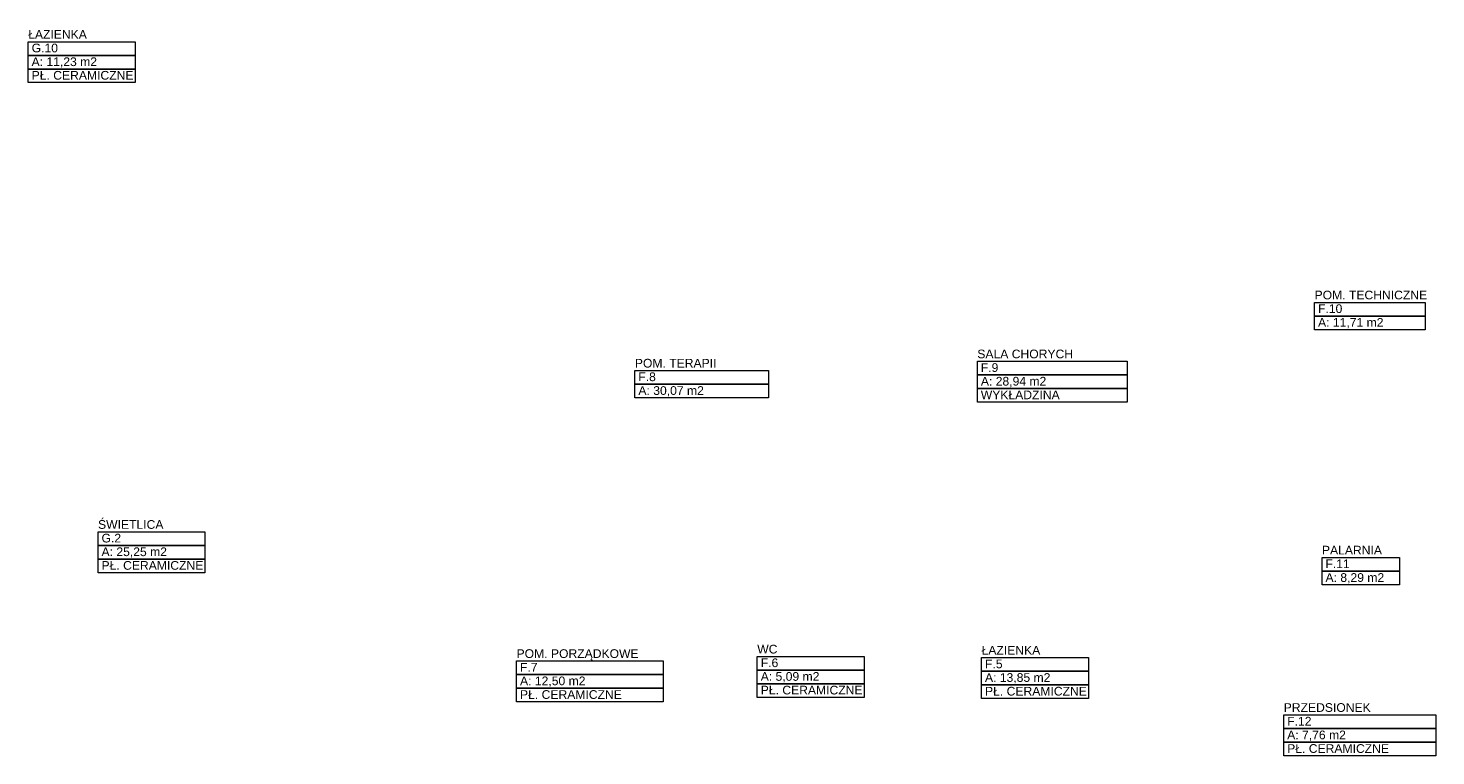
# Model space of a CAD drawing. Header units: millimetres. Extents: x 12683 to 90307, y 30842 to 62253.
# Tile 6 of 152: x 18362 to 20387, y 36085 to 37132. Entities that reach past the tile are written whole.
import ezdxf
from ezdxf.enums import TextEntityAlignment as Align

# ---------------------------------------------------------------- set-up
doc = ezdxf.new("R2010")
doc.units = ezdxf.units.MM
doc.header["$LTSCALE"] = 0.6
doc.layers.add('zzz_podklady_opisy', color=252, linetype='Continuous', lineweight=15)
doc.layers.add('zzzz_mapa', color=252, linetype='Continuous', lineweight=15)
doc.styles.add('GENERATED_STYLE_1', font='ARIAL.TTF')

# ---------------------------------------------------------------- blocks, each defined once
blk = doc.blocks.new('POM. TERAPII                _F.8_140_2', base_point=(254048, -88538))
at = {"layer": 'zzzz_mapa', "linetype": 'Continuous'}
for p, q in [((253087, -88440), (255010, -88440)), ((253087, -88637), (253087, -88440)), ((255010, -88440), (255010, -88637)), ((255010, -88637), (253087, -88637)), ((253087, -88637), (255010, -88637)), ((253087, -88833), (253087, -88637)), ((255010, -88637), (255010, -88833)), ((255010, -88833), (253087, -88833))]:
    blk.add_line(p, q, dxfattribs=at)
at = {"linetype": 'Continuous', "flags": 1}
for tag in ['ROOM_AREA', 'ROOM_PERIM', 'ROOM_WALLS_SURF', 'ROOM_DOORS_SURF', 'ROOM_WINDS_SURF', 'ROOM_BASELEV', 'ROOM_HEIGHT', 'ROOM_NET_AREA', 'ROOM_REDUCED_AREA', 'ROOM_CALC_AREA', 'ROOM_VOLUME']:
    blk.add_attdef(tag, text='', height=2000, dxfattribs=at).set_placement((254048, -89572), align=Align.BOTTOM_LEFT)
at = {"layer": 'zzzz_mapa', "linetype": 'Continuous', "insert": (253137, -88665), "char_height": 125, "attachment_point": 1, "style": 'GENERATED_STYLE_1'}
blk.add_mtext('{A: 30,07 m2}', dxfattribs=at)
at = {"layer": 'zzzz_mapa', "style": 'GENERATED_STYLE_1'}
for tag, p in [('ROOM_NAME', (253087, -88434)), ('ROOM_NUMBER', (253137, -88631))]:
    blk.add_attdef(tag, text='', height=125, dxfattribs=at).set_placement(p, align=Align.BOTTOM_LEFT)
blk = doc.blocks.new('SALA CHORYCH                 _F.9_141_2', base_point=(259091, -88504))
at = {"layer": 'zzzz_mapa', "linetype": 'Continuous'}
for p, q in [((258014, -88307), (260168, -88307)), ((258014, -88504), (258014, -88307)), ((260168, -88307), (260168, -88504)), ((260168, -88504), (258014, -88504)), ((258014, -88504), (260168, -88504)), ((258014, -88700), (258014, -88504)), ((260168, -88700), (258014, -88700)), ((258014, -88700), (260168, -88700)), ((258014, -88896), (258014, -88700)), ((260168, -88504), (260168, -88700)), ((260168, -88700), (260168, -88896)), ((260168, -88896), (258014, -88896))]:
    blk.add_line(p, q, dxfattribs=at)
at = {"linetype": 'Continuous', "flags": 1}
for tag in ['ROOM_AREA', 'ROOM_PERIM', 'ROOM_WALLS_SURF', 'ROOM_DOORS_SURF', 'ROOM_WINDS_SURF', 'ROOM_BASELEV', 'ROOM_HEIGHT', 'ROOM_NET_AREA', 'ROOM_REDUCED_AREA', 'ROOM_CALC_AREA', 'ROOM_VOLUME']:
    blk.add_attdef(tag, text='', height=2000, dxfattribs=at).set_placement((259091, -89537), align=Align.BOTTOM_LEFT)
at = {"layer": 'zzzz_mapa', "linetype": 'Continuous', "insert": (258064, -88532), "char_height": 125, "attachment_point": 1, "style": 'GENERATED_STYLE_1'}
blk.add_mtext('{A: 28,94 m2}', dxfattribs=at)
at = {"layer": 'zzzz_mapa', "style": 'GENERATED_STYLE_1'}
for tag, p in [('ROOM_NAME', (258014, -88301)), ('ROOM_NUMBER', (258064, -88498)), ('basec', (258064, -88891))]:
    blk.add_attdef(tag, text='', height=125, dxfattribs=at).set_placement(p, align=Align.BOTTOM_LEFT)
blk = doc.blocks.new('WC          _F.6_142_2', base_point=(255617, -92752))
at = {"layer": 'zzzz_mapa', "linetype": 'Continuous'}
for p, q in [((254848, -92555), (256386, -92555)), ((254848, -92752), (254848, -92555)), ((256386, -92752), (254848, -92752)), ((254848, -92752), (256386, -92752)), ((254848, -92948), (254848, -92752)), ((256386, -92555), (256386, -92752)), ((256386, -92752), (256386, -92948)), ((256386, -92948), (254848, -92948)), ((254848, -92948), (256386, -92948)), ((254848, -93145), (254848, -92948)), ((256386, -92948), (256386, -93145)), ((256386, -93145), (254848, -93145))]:
    blk.add_line(p, q, dxfattribs=at)
at = {"linetype": 'Continuous', "flags": 1}
for tag in ['ROOM_AREA', 'ROOM_PERIM', 'ROOM_WALLS_SURF', 'ROOM_DOORS_SURF', 'ROOM_WINDS_SURF', 'ROOM_BASELEV', 'ROOM_HEIGHT', 'ROOM_NET_AREA', 'ROOM_REDUCED_AREA', 'ROOM_CALC_AREA', 'ROOM_VOLUME']:
    blk.add_attdef(tag, text='', height=2000, dxfattribs=at).set_placement((255617, -93785), align=Align.BOTTOM_LEFT)
at = {"layer": 'zzzz_mapa', "linetype": 'Continuous', "insert": (254898, -92780), "char_height": 125, "attachment_point": 1, "style": 'GENERATED_STYLE_1'}
blk.add_mtext('{A: 5,09 m2}', dxfattribs=at)
at = {"layer": 'zzzz_mapa', "style": 'GENERATED_STYLE_1'}
for tag, p in [('ROOM_NAME', (254848, -92549)), ('ROOM_NUMBER', (254898, -92746)), ('basec', (254898, -93139))]:
    blk.add_attdef(tag, text='', height=125, dxfattribs=at).set_placement(p, align=Align.BOTTOM_LEFT)
blk = doc.blocks.new('POM. PORZĄDKOWE        _F.7_143_2', base_point=(252440, -92816))
at = {"layer": 'zzzz_mapa', "linetype": 'Continuous'}
for p, q in [((251385, -92619), (253495, -92619)), ((251385, -92816), (251385, -92619)), ((253495, -92619), (253495, -92816)), ((253495, -92816), (251385, -92816)), ((251385, -92816), (253495, -92816)), ((251385, -93012), (251385, -92816)), ((253495, -92816), (253495, -93012)), ((253495, -93012), (251385, -93012)), ((251385, -93012), (253495, -93012)), ((251385, -93209), (251385, -93012)), ((253495, -93012), (253495, -93209)), ((253495, -93209), (251385, -93209))]:
    blk.add_line(p, q, dxfattribs=at)
at = {"linetype": 'Continuous', "flags": 1}
for tag in ['ROOM_AREA', 'ROOM_PERIM', 'ROOM_WALLS_SURF', 'ROOM_DOORS_SURF', 'ROOM_WINDS_SURF', 'ROOM_BASELEV', 'ROOM_HEIGHT', 'ROOM_NET_AREA', 'ROOM_REDUCED_AREA', 'ROOM_CALC_AREA', 'ROOM_VOLUME']:
    blk.add_attdef(tag, text='', height=2000, dxfattribs=at).set_placement((252440, -93849), align=Align.BOTTOM_LEFT)
at = {"layer": 'zzzz_mapa', "linetype": 'Continuous', "insert": (251435, -92844), "char_height": 125, "attachment_point": 1, "style": 'GENERATED_STYLE_1'}
blk.add_mtext('{A: 12,50 m2}', dxfattribs=at)
at = {"layer": 'zzzz_mapa', "style": 'GENERATED_STYLE_1'}
for tag, p in [('ROOM_NAME', (251385, -92613)), ('ROOM_NUMBER', (251435, -92810)), ('basec', (251435, -93203))]:
    blk.add_attdef(tag, text='', height=125, dxfattribs=at).set_placement(p, align=Align.BOTTOM_LEFT)
blk = doc.blocks.new('ŁAZIENKA     _F.5_144_2', base_point=(258843, -92768))
at = {"layer": 'zzzz_mapa', "linetype": 'Continuous'}
for p, q in [((258074, -92571), (259612, -92571)), ((258074, -92768), (258074, -92571)), ((259612, -92571), (259612, -92768)), ((259612, -92768), (258074, -92768)), ((258074, -92768), (259612, -92768)), ((258074, -92964), (258074, -92768)), ((259612, -92768), (259612, -92964)), ((259612, -92964), (258074, -92964)), ((258074, -92964), (259612, -92964)), ((258074, -93160), (258074, -92964)), ((259612, -92964), (259612, -93160)), ((259612, -93160), (258074, -93160))]:
    blk.add_line(p, q, dxfattribs=at)
at = {"linetype": 'Continuous', "flags": 1}
for tag in ['ROOM_AREA', 'ROOM_PERIM', 'ROOM_WALLS_SURF', 'ROOM_DOORS_SURF', 'ROOM_WINDS_SURF', 'ROOM_BASELEV', 'ROOM_HEIGHT', 'ROOM_NET_AREA', 'ROOM_REDUCED_AREA', 'ROOM_CALC_AREA', 'ROOM_VOLUME']:
    blk.add_attdef(tag, text='', height=2000, dxfattribs=at).set_placement((258843, -93801), align=Align.BOTTOM_LEFT)
at = {"layer": 'zzzz_mapa', "linetype": 'Continuous', "insert": (258124, -92796), "char_height": 125, "attachment_point": 1, "style": 'GENERATED_STYLE_1'}
blk.add_mtext('{A: 13,85 m2}', dxfattribs=at)
at = {"layer": 'zzzz_mapa', "style": 'GENERATED_STYLE_1'}
for tag, p in [('ROOM_NAME', (258074, -92565)), ('ROOM_NUMBER', (258124, -92762)), ('basec', (258124, -93155))]:
    blk.add_attdef(tag, text='', height=125, dxfattribs=at).set_placement(p, align=Align.BOTTOM_LEFT)
blk = doc.blocks.new('POM. TECHNICZNE_F.10_145_2', base_point=(263662, -87557))
at = {"layer": 'zzzz_mapa', "linetype": 'Continuous'}
for p, q in [((262866, -87459), (264458, -87459)), ((262866, -87656), (262866, -87459)), ((264458, -87459), (264458, -87656)), ((264458, -87656), (262866, -87656)), ((262866, -87656), (264458, -87656)), ((262866, -87852), (262866, -87656)), ((264458, -87656), (264458, -87852)), ((264458, -87852), (262866, -87852))]:
    blk.add_line(p, q, dxfattribs=at)
at = {"linetype": 'Continuous', "flags": 1}
for tag in ['ROOM_AREA', 'ROOM_PERIM', 'ROOM_WALLS_SURF', 'ROOM_DOORS_SURF', 'ROOM_WINDS_SURF', 'ROOM_BASELEV', 'ROOM_HEIGHT', 'ROOM_NET_AREA', 'ROOM_REDUCED_AREA', 'ROOM_CALC_AREA', 'ROOM_VOLUME']:
    blk.add_attdef(tag, text='', height=2000, dxfattribs=at).set_placement((263662, -88590), align=Align.BOTTOM_LEFT)
at = {"layer": 'zzzz_mapa', "linetype": 'Continuous', "insert": (262916, -87684), "char_height": 125, "attachment_point": 1, "style": 'GENERATED_STYLE_1'}
blk.add_mtext('{A: 11,71 m2}', dxfattribs=at)
at = {"layer": 'zzzz_mapa', "style": 'GENERATED_STYLE_1'}
for tag, p in [('ROOM_NAME', (262866, -87453)), ('ROOM_NUMBER', (262916, -87650))]:
    blk.add_attdef(tag, text='', height=125, dxfattribs=at).set_placement(p, align=Align.BOTTOM_LEFT)
blk = doc.blocks.new('PALARNIA      _F.11_146_2', base_point=(263528, -91229))
at = {"layer": 'zzzz_mapa', "linetype": 'Continuous'}
for p, q in [((262972, -91131), (264085, -91131)), ((262972, -91327), (262972, -91131)), ((264085, -91131), (264085, -91327)), ((264085, -91327), (262972, -91327)), ((262972, -91327), (264085, -91327)), ((262972, -91524), (262972, -91327)), ((264085, -91327), (264085, -91524)), ((264085, -91524), (262972, -91524))]:
    blk.add_line(p, q, dxfattribs=at)
at = {"linetype": 'Continuous', "flags": 1}
for tag in ['ROOM_AREA', 'ROOM_PERIM', 'ROOM_WALLS_SURF', 'ROOM_DOORS_SURF', 'ROOM_WINDS_SURF', 'ROOM_BASELEV', 'ROOM_HEIGHT', 'ROOM_NET_AREA', 'ROOM_REDUCED_AREA', 'ROOM_CALC_AREA', 'ROOM_VOLUME']:
    blk.add_attdef(tag, text='', height=2000, dxfattribs=at).set_placement((263528, -92262), align=Align.BOTTOM_LEFT)
at = {"layer": 'zzzz_mapa', "linetype": 'Continuous', "insert": (263022, -91356), "char_height": 125, "attachment_point": 1, "style": 'GENERATED_STYLE_1'}
blk.add_mtext('{A: 8,29 m2}', dxfattribs=at)
at = {"layer": 'zzzz_mapa', "style": 'GENERATED_STYLE_1'}
for tag, p in [('ROOM_NAME', (262972, -91125)), ('ROOM_NUMBER', (263022, -91321))]:
    blk.add_attdef(tag, text='', height=125, dxfattribs=at).set_placement(p, align=Align.BOTTOM_LEFT)
blk = doc.blocks.new('PRZEDSIONEK                    _F.12_147_2', base_point=(263516, -93592))
at = {"layer": 'zzzz_mapa', "linetype": 'Continuous'}
for p, q in [((262422, -93396), (264610, -93396)), ((262422, -93592), (262422, -93396)), ((264610, -93396), (264610, -93592)), ((264610, -93592), (262422, -93592)), ((262422, -93592), (264610, -93592)), ((262422, -93789), (262422, -93592)), ((264610, -93592), (264610, -93789)), ((264610, -93789), (262422, -93789)), ((262422, -93789), (264610, -93789)), ((262422, -93985), (262422, -93789)), ((264610, -93789), (264610, -93985)), ((264610, -93985), (262422, -93985))]:
    blk.add_line(p, q, dxfattribs=at)
at = {"linetype": 'Continuous', "flags": 1}
for tag in ['ROOM_AREA', 'ROOM_PERIM', 'ROOM_WALLS_SURF', 'ROOM_DOORS_SURF', 'ROOM_WINDS_SURF', 'ROOM_BASELEV', 'ROOM_HEIGHT', 'ROOM_NET_AREA', 'ROOM_REDUCED_AREA', 'ROOM_CALC_AREA', 'ROOM_VOLUME']:
    blk.add_attdef(tag, text='', height=2000, dxfattribs=at).set_placement((263516, -94625), align=Align.BOTTOM_LEFT)
at = {"layer": 'zzzz_mapa', "linetype": 'Continuous', "insert": (262472, -93621), "char_height": 125, "attachment_point": 1, "style": 'GENERATED_STYLE_1'}
blk.add_mtext('{A: 7,76 m2}', dxfattribs=at)
at = {"layer": 'zzzz_mapa', "style": 'GENERATED_STYLE_1'}
for tag, p in [('ROOM_NAME', (262422, -93390)), ('ROOM_NUMBER', (262472, -93586)), ('basec', (262472, -93979))]:
    blk.add_attdef(tag, text='', height=125, dxfattribs=at).set_placement(p, align=Align.BOTTOM_LEFT)
blk = doc.blocks.new('ŚWIETLICA      _G.2_149_2', base_point=(246132, -90958))
at = {"layer": 'zzzz_mapa', "linetype": 'Continuous'}
for p, q in [((245363, -90761), (246901, -90761)), ((245363, -90958), (245363, -90761)), ((246901, -90761), (246901, -90958)), ((246901, -90958), (245363, -90958)), ((245363, -90958), (246901, -90958)), ((245363, -91154), (245363, -90958)), ((246901, -90958), (246901, -91154)), ((246901, -91154), (245363, -91154)), ((245363, -91154), (246901, -91154)), ((245363, -91351), (245363, -91154)), ((246901, -91154), (246901, -91351)), ((246901, -91351), (245363, -91351))]:
    blk.add_line(p, q, dxfattribs=at)
at = {"linetype": 'Continuous', "flags": 1}
for tag in ['ROOM_AREA', 'ROOM_PERIM', 'ROOM_WALLS_SURF', 'ROOM_DOORS_SURF', 'ROOM_WINDS_SURF', 'ROOM_BASELEV', 'ROOM_HEIGHT', 'ROOM_NET_AREA', 'ROOM_REDUCED_AREA', 'ROOM_CALC_AREA', 'ROOM_VOLUME']:
    blk.add_attdef(tag, text='', height=2000, dxfattribs=at).set_placement((246132, -91991), align=Align.BOTTOM_LEFT)
at = {"layer": 'zzzz_mapa', "linetype": 'Continuous', "insert": (245413, -90986), "char_height": 125, "attachment_point": 1, "style": 'GENERATED_STYLE_1'}
blk.add_mtext('{A: 25,25 m2}', dxfattribs=at)
at = {"layer": 'zzzz_mapa', "style": 'GENERATED_STYLE_1'}
for tag, p in [('ROOM_NAME', (245363, -90755)), ('ROOM_NUMBER', (245413, -90952)), ('basec', (245413, -91345))]:
    blk.add_attdef(tag, text='', height=125, dxfattribs=at).set_placement(p, align=Align.BOTTOM_LEFT)
blk = doc.blocks.new('ŁAZIENKA_G.10_157_2', base_point=(245127, -83904))
at = {"layer": 'zzzz_mapa', "linetype": 'Continuous'}
for p, q in [((244358, -83708), (245896, -83708)), ((244358, -83904), (244358, -83708)), ((245896, -83708), (245896, -83904)), ((245896, -83904), (244358, -83904)), ((244358, -83904), (245896, -83904)), ((244358, -84101), (244358, -83904)), ((245896, -83904), (245896, -84101)), ((245896, -84101), (244358, -84101)), ((244358, -84101), (245896, -84101)), ((244358, -84297), (244358, -84101)), ((245896, -84101), (245896, -84297)), ((245896, -84297), (244358, -84297))]:
    blk.add_line(p, q, dxfattribs=at)
at = {"linetype": 'Continuous', "flags": 1}
for tag in ['ROOM_AREA', 'ROOM_PERIM', 'ROOM_WALLS_SURF', 'ROOM_DOORS_SURF', 'ROOM_WINDS_SURF', 'ROOM_BASELEV', 'ROOM_HEIGHT', 'ROOM_NET_AREA', 'ROOM_REDUCED_AREA', 'ROOM_CALC_AREA', 'ROOM_VOLUME']:
    blk.add_attdef(tag, text='', height=2000, dxfattribs=at).set_placement((245127, -84938), align=Align.BOTTOM_LEFT)
at = {"layer": 'zzzz_mapa', "linetype": 'Continuous', "insert": (244408, -83933), "char_height": 125, "attachment_point": 1, "style": 'GENERATED_STYLE_1'}
blk.add_mtext('{A: 11,23 m2}', dxfattribs=at)
at = {"layer": 'zzzz_mapa', "style": 'GENERATED_STYLE_1'}
for tag, p in [('ROOM_NAME', (244358, -83702)), ('ROOM_NUMBER', (244408, -83899)), ('basec', (244408, -84291))]:
    blk.add_attdef(tag, text='', height=125, dxfattribs=at).set_placement(p, align=Align.BOTTOM_LEFT)

msp = doc.modelspace()

# ---------------------------------------------------------------- block references
at = {"layer": 'zzz_podklady_opisy'}
ref = msp.add_blockref('ŁAZIENKA_G.10_157_2', (18438.6, 37092.8), dxfattribs=dict(at, xscale=0.1, yscale=0.1, zscale=0.1))
ref.add_attrib('ROOM_NAME', 'ŁAZIENKA', dxfattribs={"layer": 'zzzz_mapa', "color": 5, "linetype": 'Continuous', "height": 12.5, "style": 'GENERATED_STYLE_1'}).set_placement((18361.8, 37113), align=Align.BOTTOM_LEFT)
ref.add_attrib('ROOM_NUMBER', 'G.10', dxfattribs={"layer": 'zzzz_mapa', "color": 5, "linetype": 'Continuous', "height": 12.5, "style": 'GENERATED_STYLE_1'}).set_placement((18366.8, 37093.4), align=Align.BOTTOM_LEFT)
ref.add_attrib('basec', 'PŁ. CERAMICZNE', dxfattribs={"layer": 'zzzz_mapa', "color": 5, "linetype": 'Continuous', "height": 12.5, "style": 'GENERATED_STYLE_1'}).set_placement((18366.8, 37054.1), align=Align.BOTTOM_LEFT)
ref = msp.add_blockref('POM. TECHNICZNE_F.10_145_2', (20292.1, 36727.5), dxfattribs=dict(at, xscale=0.1, yscale=0.1, zscale=0.1))
ref.add_attrib('ROOM_NAME', 'POM. TECHNICZNE', dxfattribs={"layer": 'zzzz_mapa', "color": 5, "linetype": 'Continuous', "height": 12.5, "style": 'GENERATED_STYLE_1'}).set_placement((20212.5, 36737.9), align=Align.BOTTOM_LEFT)
ref.add_attrib('ROOM_NUMBER', 'F.10', dxfattribs={"layer": 'zzzz_mapa', "color": 5, "linetype": 'Continuous', "height": 12.5, "style": 'GENERATED_STYLE_1'}).set_placement((20217.5, 36718.3), align=Align.BOTTOM_LEFT)
ref = msp.add_blockref('SALA CHORYCH                 _F.9_141_2', (19835.1, 36632.9), dxfattribs=dict(at, xscale=0.1, yscale=0.1, zscale=0.1))
ref.add_attrib('ROOM_NAME', 'SALA CHORYCH', dxfattribs={"layer": 'zzzz_mapa', "color": 5, "linetype": 'Continuous', "height": 12.5, "style": 'GENERATED_STYLE_1'}).set_placement((19727.3, 36653.1), align=Align.BOTTOM_LEFT)
ref.add_attrib('ROOM_NUMBER', 'F.9', dxfattribs={"layer": 'zzzz_mapa', "color": 5, "linetype": 'Continuous', "height": 12.5, "style": 'GENERATED_STYLE_1'}).set_placement((19732.3, 36633.5), align=Align.BOTTOM_LEFT)
ref.add_attrib('basec', 'WYKŁADZINA', dxfattribs={"layer": 'zzzz_mapa', "color": 5, "linetype": 'Continuous', "height": 12.5, "style": 'GENERATED_STYLE_1'}).set_placement((19732.3, 36594.2), align=Align.BOTTOM_LEFT)
ref = msp.add_blockref('POM. TERAPII                _F.8_140_2', (19330.8, 36629.4), dxfattribs=dict(at, xscale=0.1, yscale=0.1, zscale=0.1))
ref.add_attrib('ROOM_NAME', 'POM. TERAPII', dxfattribs={"layer": 'zzzz_mapa', "color": 5, "linetype": 'Continuous', "height": 12.5, "style": 'GENERATED_STYLE_1'}).set_placement((19234.6, 36639.8), align=Align.BOTTOM_LEFT)
ref.add_attrib('ROOM_NUMBER', 'F.8', dxfattribs={"layer": 'zzzz_mapa', "color": 5, "linetype": 'Continuous', "height": 12.5, "style": 'GENERATED_STYLE_1'}).set_placement((19239.6, 36620.2), align=Align.BOTTOM_LEFT)
ref = msp.add_blockref('ŚWIETLICA      _G.2_149_2', (18539.2, 36387.5), dxfattribs=dict(at, xscale=0.1, yscale=0.1, zscale=0.1))
ref.add_attrib('ROOM_NAME', 'ŚWIETLICA', dxfattribs={"layer": 'zzzz_mapa', "color": 5, "linetype": 'Continuous', "height": 12.5, "style": 'GENERATED_STYLE_1'}).set_placement((18462.3, 36407.7), align=Align.BOTTOM_LEFT)
ref.add_attrib('ROOM_NUMBER', 'G.2', dxfattribs={"layer": 'zzzz_mapa', "color": 5, "linetype": 'Continuous', "height": 12.5, "style": 'GENERATED_STYLE_1'}).set_placement((18467.3, 36388.1), align=Align.BOTTOM_LEFT)
ref.add_attrib('basec', 'PŁ. CERAMICZNE', dxfattribs={"layer": 'zzzz_mapa', "color": 5, "linetype": 'Continuous', "height": 12.5, "style": 'GENERATED_STYLE_1'}).set_placement((18467.3, 36348.8), align=Align.BOTTOM_LEFT)
ref = msp.add_blockref('PALARNIA      _F.11_146_2', (20278.8, 36360.3), dxfattribs=dict(at, xscale=0.1, yscale=0.1, zscale=0.1))
ref.add_attrib('ROOM_NAME', 'PALARNIA', dxfattribs={"layer": 'zzzz_mapa', "color": 5, "linetype": 'Continuous', "height": 12.5, "style": 'GENERATED_STYLE_1'}).set_placement((20223.1, 36370.8), align=Align.BOTTOM_LEFT)
ref.add_attrib('ROOM_NUMBER', 'F.11', dxfattribs={"layer": 'zzzz_mapa', "color": 5, "linetype": 'Continuous', "height": 12.5, "style": 'GENERATED_STYLE_1'}).set_placement((20228.1, 36351.1), align=Align.BOTTOM_LEFT)
ref = msp.add_blockref('POM. PORZĄDKOWE        _F.7_143_2', (19169.9, 36201.7), dxfattribs=dict(at, xscale=0.1, yscale=0.1, zscale=0.1))
ref.add_attrib('ROOM_NAME', 'POM. PORZĄDKOWE', dxfattribs={"layer": 'zzzz_mapa', "color": 5, "linetype": 'Continuous', "height": 12.5, "style": 'GENERATED_STYLE_1'}).set_placement((19064.4, 36221.9), align=Align.BOTTOM_LEFT)
ref.add_attrib('ROOM_NUMBER', 'F.7', dxfattribs={"layer": 'zzzz_mapa', "color": 5, "linetype": 'Continuous', "height": 12.5, "style": 'GENERATED_STYLE_1'}).set_placement((19069.4, 36202.3), align=Align.BOTTOM_LEFT)
ref.add_attrib('basec', 'PŁ. CERAMICZNE', dxfattribs={"layer": 'zzzz_mapa', "color": 5, "linetype": 'Continuous', "height": 12.5, "style": 'GENERATED_STYLE_1'}).set_placement((19069.4, 36163), align=Align.BOTTOM_LEFT)
ref = msp.add_blockref('WC          _F.6_142_2', (19487.6, 36208.1), dxfattribs=dict(at, xscale=0.1, yscale=0.1, zscale=0.1))
ref.add_attrib('ROOM_NAME', 'WC', dxfattribs={"layer": 'zzzz_mapa', "color": 5, "linetype": 'Continuous', "height": 12.5, "style": 'GENERATED_STYLE_1'}).set_placement((19410.7, 36228.3), align=Align.BOTTOM_LEFT)
ref.add_attrib('ROOM_NUMBER', 'F.6', dxfattribs={"layer": 'zzzz_mapa', "color": 5, "linetype": 'Continuous', "height": 12.5, "style": 'GENERATED_STYLE_1'}).set_placement((19415.7, 36208.7), align=Align.BOTTOM_LEFT)
ref.add_attrib('basec', 'PŁ. CERAMICZNE', dxfattribs={"layer": 'zzzz_mapa', "color": 5, "linetype": 'Continuous', "height": 12.5, "style": 'GENERATED_STYLE_1'}).set_placement((19415.7, 36169.4), align=Align.BOTTOM_LEFT)
ref = msp.add_blockref('ŁAZIENKA     _F.5_144_2', (19810.2, 36206.5), dxfattribs=dict(at, xscale=0.1, yscale=0.1, zscale=0.1))
ref.add_attrib('ROOM_NAME', 'ŁAZIENKA', dxfattribs={"layer": 'zzzz_mapa', "color": 5, "linetype": 'Continuous', "height": 12.5, "style": 'GENERATED_STYLE_1'}).set_placement((19733.4, 36226.7), align=Align.BOTTOM_LEFT)
ref.add_attrib('ROOM_NUMBER', 'F.5', dxfattribs={"layer": 'zzzz_mapa', "color": 5, "linetype": 'Continuous', "height": 12.5, "style": 'GENERATED_STYLE_1'}).set_placement((19738.4, 36207.1), align=Align.BOTTOM_LEFT)
ref.add_attrib('basec', 'PŁ. CERAMICZNE', dxfattribs={"layer": 'zzzz_mapa', "color": 5, "linetype": 'Continuous', "height": 12.5, "style": 'GENERATED_STYLE_1'}).set_placement((19738.4, 36167.8), align=Align.BOTTOM_LEFT)
ref = msp.add_blockref('PRZEDSIONEK                    _F.12_147_2', (20277.5, 36124), dxfattribs=dict(at, xscale=0.1, yscale=0.1, zscale=0.1))
ref.add_attrib('ROOM_NAME', 'PRZEDSIONEK', dxfattribs={"layer": 'zzzz_mapa', "color": 5, "linetype": 'Continuous', "height": 12.5, "style": 'GENERATED_STYLE_1'}).set_placement((20168.1, 36144.3), align=Align.BOTTOM_LEFT)
ref.add_attrib('ROOM_NUMBER', 'F.12', dxfattribs={"layer": 'zzzz_mapa', "color": 5, "linetype": 'Continuous', "height": 12.5, "style": 'GENERATED_STYLE_1'}).set_placement((20173.1, 36124.6), align=Align.BOTTOM_LEFT)
ref.add_attrib('basec', 'PŁ. CERAMICZNE', dxfattribs={"layer": 'zzzz_mapa', "color": 5, "linetype": 'Continuous', "height": 12.5, "style": 'GENERATED_STYLE_1'}).set_placement((20173.1, 36085.3), align=Align.BOTTOM_LEFT)

doc.saveas('drawing.dxf')
